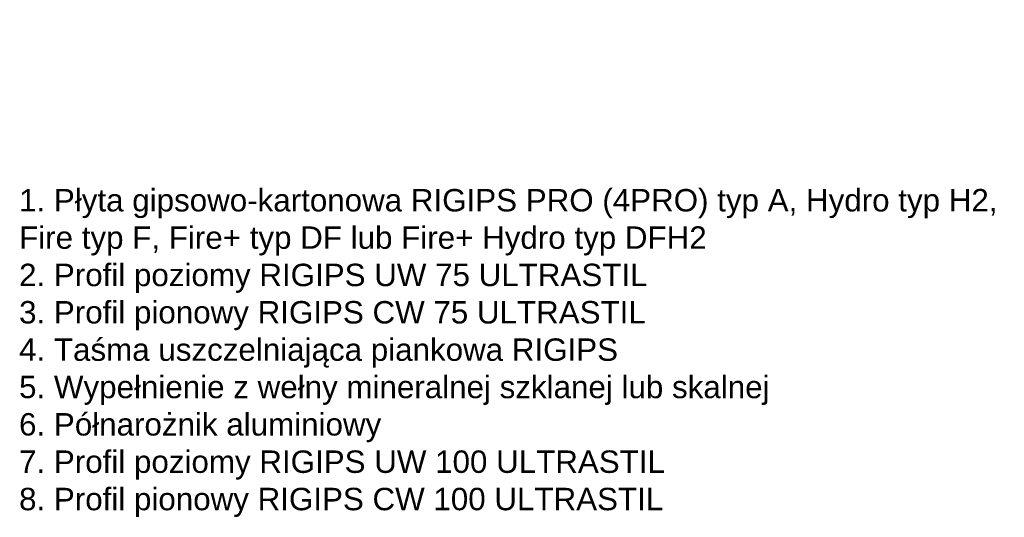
# Model space of a CAD drawing. Header units: millimetres. Extents: x 1801 to 2634, y 1067 to 1915.
# Tile 3 of 7: x 2346 to 2609, y 1067 to 1201. Entities that reach past the tile are written whole.
import ezdxf
from ezdxf import colors
from ezdxf.entities.mleader import LeaderData, LeaderLine
from ezdxf.math import Vec2, Vec3

# ---------------------------------------------------------------- set-up
doc = ezdxf.new("R2010")
doc.units = ezdxf.units.MM
doc.layers.add('OPISY', color=7, linetype='Continuous', lineweight=9)
doc.styles.get("Standard").update_dxf_attribs({"font": 'arial.ttf'})

# ---------------------------------------------------------------- blocks, each defined once
blk = doc.blocks.new('_Dot')
at = {"color": 0, "linetype": 'ByBlock', "lineweight": -2}
blk.add_line((-0.5, 0), (-1, 0), dxfattribs=at)
at = {"color": 0, "linetype": 'ByBlock', "const_width": 0.5}
blk.add_lwpolyline([(-0.25, 0, 1), (0.25, 0, 1)], format="xyb", close=True, dxfattribs=at)

msp = doc.modelspace()

# ---------------------------------------------------------------- texts
at = {"insert": (2345.465, 1155.232), "char_height": 6, "width": 264.06894, "attachment_point": 1}
msp.add_mtext('1. Płyta gipsowo-kartonowa RIGIPS PRO (4PRO) typ A, Hydro typ H2, Fire typ F, Fire+ typ DF lub Fire+ Hydro typ DFH2\\P2. Profil poziomy RIGIPS UW 75 ULTRASTIL\\P3. Profil pionowy RIGIPS CW 75 ULTRASTIL\\P4. Taśma uszczelniająca piankowa RIGIPS\\P5. Wypełnienie z wełny mineralnej szklanej lub skalnej\\P6. Półnarożnik aluminiowy\\P7. Profil poziomy RIGIPS UW 100 ULTRASTIL\\P8. Profil pionowy RIGIPS CW 100 ULTRASTIL', dxfattribs=at)

# ---------------------------------------------------------------- leaders
at = {"layer": 'OPISY'}
ml = msp.add_multileader_mtext('Standard', dxfattribs=at)
ml.set_content('3', color=256)
ml.set_leader_properties()
ml.set_arrow_properties(name='DOT')
ml.build(insert=Vec2(0, 0))
ctx = ml.context
ctx.base_point, ctx.char_height, ctx.landing_gap_size, ctx.plane_origin = Vec3(2469.401, 1208.145), 10, 4, Vec3(2276.812, 1064.486)
notes = []
notes.append((ctx, [(0, (1, 1, 0), (2453.401, 1208.145), (1, 0), 16, [(0, [(2424.159, 1299.493)], 0, [])])]))
ctx.mtext.insert, ctx.mtext.flow_direction = Vec3(2473.401, 1213.234), 5
ml = msp.add_multileader_mtext('Standard', dxfattribs=at)
ml.set_content('6', color=256)
ml.set_leader_properties()
ml.set_arrow_properties(name='DOT')
ml.build(insert=Vec2(0, 0))
ctx = ml.context
ctx.base_point, ctx.char_height, ctx.landing_gap_size, ctx.plane_origin = Vec3(2434.436, 1208.145), 10, 4, Vec3(2241.847, 1064.486)
notes.append((ctx, [(0, (1, 1, 0), (2418.436, 1208.145), (1, 0), 16, [(0, [(2400.272, 1257.856)], 0, [])])]))
ctx.mtext.insert, ctx.mtext.flow_direction = Vec3(2438.436, 1213.23), 5
for ctx, leaders in notes:
    for number, flags, end, landing, length, lines in leaders:
        leader = LeaderData()
        leader.index, (leader.has_last_leader_line, leader.has_dogleg_vector, leader.attachment_direction) = number, flags
        leader.last_leader_point, leader.dogleg_vector, leader.dogleg_length = Vec3(end), Vec3(landing), length
        for number, points, colour, breaks in lines:
            line = LeaderLine()
            line.index, line.vertices, line.color, line.breaks = number, Vec3.list(points), colors.encode_raw_color(colour), breaks
            leader.lines.append(line)
        ctx.leaders.append(leader)

doc.saveas('drawing.dxf')
